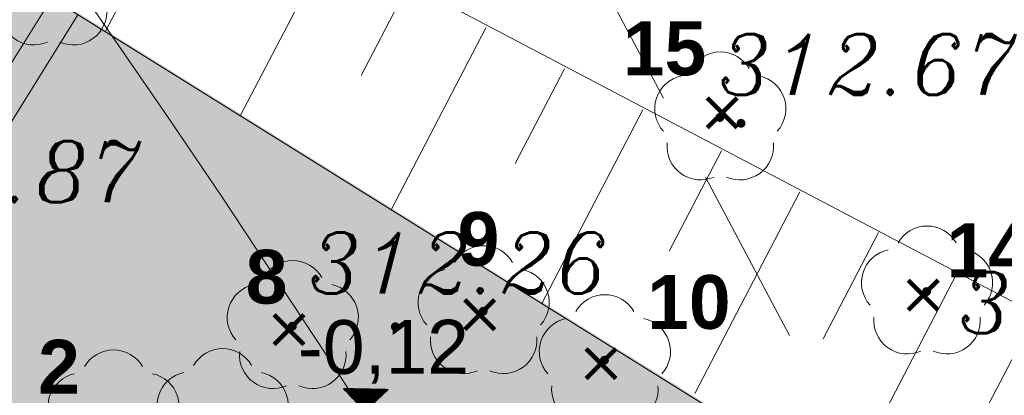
# Model space of a CAD drawing. Extents: x 4615668 to 9294084, y 5334101 to 10688993.
# Tile 22 of 37: x 4651238.38 to 4651249.37, y 5338766.63 to 5338770.82. Entities that reach past the tile are written whole.
import ezdxf

# ---------------------------------------------------------------- set-up
doc = ezdxf.new("R2010")
doc.units = 0
doc.header["$MEASUREMENT"] = 0
doc.linetypes.add('DASHED', pattern=[19.049999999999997, 12.7, -6.35])
doc.linetypes.add('l812_500', pattern=[3, 2, -1])
for name, color, linetype, lineweight in [('A_SZRAF', 253, 'Continuous', 5), ('A_widok', 8, 'Continuous', 0), ('pkt_wys', 7, 'Continuous', 13), ('warst_ciagla', 7, 'Continuous', 0), ('warst_przeryw', 7, 'l812_500', 0), ('Wymiar', 7, 'Continuous', 9), ('zielen', 7, 'Continuous', 13)]:
    doc.layers.add(name, color=color, linetype=linetype, lineweight=lineweight)
for name, color, linetype in [('hatcz', 253, 'Continuous'), ('OPIS', 7, 'Continuous'), ('sciany', 1, 'Continuous')]:
    doc.layers.add(name, color=color, linetype=linetype)
doc.styles.add('ARIAL_CE', font='arial.ttf', dxfattribs={"height": 15})
doc.styles.add('Style-ITALIC_1250', font='ITALIC_1250.shx')
doc.styles.add('tomek14', font='ISOCP.shx', dxfattribs={"height": 14})

# ---------------------------------------------------------------- blocks, each defined once
blk = doc.blocks.new('922_5')
at = {"layer": 'zielen', "linetype": 'Continuous', "lineweight": 13}
h = blk.add_hatch(color=96, dxfattribs=at)
edge = h.paths.add_edge_path()
edge.add_arc((-0.0004999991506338, 3.49246e-10), 0.05, 0, 360)
at = {"layer": 'zielen', "color": 96, "linetype": 'Continuous', "lineweight": 13}
for centre, radius, start, end in [((0.0045000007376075, 0.3570000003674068), 0.374593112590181, 30.12431666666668, 149.8756805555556), ((-0.3524999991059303, 0.0980000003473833), 0.3751972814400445, 101.9987666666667, 221.9758638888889), ((0.3615000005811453, 0.0980000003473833), 0.3752892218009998, 318.024136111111, 78.00123333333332), ((-0.2154999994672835, -0.3209999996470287), 0.3748306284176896, 174.3350361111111, 293.7606888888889), ((0.2245000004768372, -0.3209999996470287), 0.3747665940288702, 246.2393111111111, 5.664963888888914)]:
    blk.add_arc(centre, radius, start, end, dxfattribs=at)
blk = doc.blocks.new('801_5')
at = {"layer": 'pkt_wys', "linetype": 'Continuous', "lineweight": 13}
h = blk.add_hatch(color=7, dxfattribs=at)
edge = h.paths.add_edge_path()
edge.add_arc((-4.656613e-10, -2.328306e-10), 0.05, 0, 360)
blk = doc.blocks.new('G$C3390F2A0')
at = {"layer": 'warst_ciagla', "color": 21, "linetype": 'Continuous', "lineweight": 0, "flags": 128}
blk.add_lwpolyline([(124.4462416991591, 126.9368357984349), (120.4355936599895, 132.9161888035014), (119.0713166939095, 134.9839213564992), (117.9156629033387, 136.7823461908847), (116.3964983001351, 139.1941374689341), (115.6320998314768, 140.3969764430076), (114.4799632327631, 142.2051329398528), (112.9447416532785, 144.6167924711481), (112.169742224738, 145.817719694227), (110.9882568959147, 147.6064340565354), (110.3858015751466, 148.4929586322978), (109.1106704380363, 150.3484959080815)], dxfattribs=at)
at = {"layer": 'warst_przeryw', "color": 21, "linetype": 'l812_500', "lineweight": 0, "flags": 128}
blk.add_lwpolyline([(114.9845414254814, 150.4642396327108), (117.6943971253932, 145.3653473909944), (120.3647878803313, 140.6714101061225), (121.8184950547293, 138.420533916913), (124.8734276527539, 134.0195819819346), (128.6343756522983, 128.8408964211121), (129.7606833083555, 127.4135765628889), (132.1511608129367, 124.6749312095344), (133.5454109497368, 123.3276236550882), (135.4882919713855, 121.6147968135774), (136.3847422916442, 120.6867890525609), (139.8218994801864, 116.1967322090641), (142.283472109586, 113.4078717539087)], dxfattribs=at)
at = {"layer": 'pkt_wys', "color": 7, "linetype": 'Continuous', "lineweight": 13}
for p in [(116.7888223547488, 148.4180143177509), (112.9288223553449, 146.1480143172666)]:
    blk.add_blockref('801_5', p, dxfattribs=at)
at = {"layer": 'zielen', "color": 96, "linetype": 'Continuous', "lineweight": 13}
for p in [(109.1088223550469, 149.9880143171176), (109.7788223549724, 145.1580143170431)]:
    blk.add_blockref('922_5', p, dxfattribs=at)
at = {"layer": 'pkt_wys', "color": 7, "linetype": 'Continuous', "lineweight": 13, "style": 'Style-ITALIC_1250'}
for s, p in [('312.67', (116.5298456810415, 148.7342555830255)), ('311.87', (106.7527649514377, 147.5374713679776)), ('312.26', (111.9522017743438, 146.5189790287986)), ('313.10', (119.2109097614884, 146.0754779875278))]:
    blk.add_text(s, height=0.68, dxfattribs=at).set_placement(p)
blk = doc.blocks.new('G$C21B962D8')
at = {"layer": 'A_widok', "color": 251}
for p, q in [((16.9602389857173, 31.24516681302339), (16.00885544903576, 29.4209753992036)), ((18.50606270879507, 30.37985134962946), (17.5166819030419, 28.48280362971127)), ((19.3823437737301, 29.92283824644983), (18.86589491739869, 28.93259453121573)), ((20.25862483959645, 29.46582514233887), (19.19977651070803, 27.43557976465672)), ((21.13490590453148, 29.00881203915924), (20.58478591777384, 27.95400699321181)), ((22.01118697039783, 28.5517989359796), (20.88287111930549, 26.38835589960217)), ((22.88746803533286, 28.09478583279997), (22.30367691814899, 26.97541945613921)), ((23.76374910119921, 27.63777272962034), (22.59010995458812, 25.38742639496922)), ((24.64003016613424, 27.1807596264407), (24.02256791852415, 25.99683191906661)), ((25.51631123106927, 26.72374652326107), (24.24771560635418, 24.29132977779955)), ((26.39259229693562, 26.26673342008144), (25.7414589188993, 25.01824438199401))]:
    blk.add_line(p, q, dxfattribs=at)
at = {"layer": 'A_widok', "color": 251, "lineweight": 0, "ltscale": 40}
for p, q in [((15.40737309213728, 29.79521857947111), (14.61493935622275, 28.52162179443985)), ((15.7045456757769, 29.61031737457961), (14.91211193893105, 28.3367205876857))]:
    blk.add_line(p, q, dxfattribs=at)
at = {"layer": 'A_widok', "color": 251}
for points in [[(6.304546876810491, 14.70665494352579), (12.151860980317, 27.19840851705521), (12.151860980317, 27.19840851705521), (15.2187580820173, 32.15341374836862), (29.62001545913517, 24.58351243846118), (29.62001545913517, 24.58351243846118), (33.74070371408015, 18.82156380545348), (18.50290712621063, 0)], [(15.49064902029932, 29.74340417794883), (15.49064903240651, 29.74340419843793), (25.31401291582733, 23.63129315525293), (24.51016007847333, 22.36344150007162), (29.79304966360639, 19.11413362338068), (18.09616283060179, 0.2907904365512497)]]:
    blk.add_lwpolyline(points, dxfattribs=at)
blk = doc.blocks.new('G$C8E15AEAE')
at = {"layer": 'sciany', "lineweight": 0, "ltscale": 40, "const_width": 0.1}
for points in [[(0.0353553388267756, 0.0353553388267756), (0.7021742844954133, 0.7021742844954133)], [(0.0353553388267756, 0.7021742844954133), (0.7021742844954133, 0.0353553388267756)]]:
    blk.add_lwpolyline(points, dxfattribs=at)

msp = doc.modelspace()

# ---------------------------------------------------------------- hatches: boundary and pattern name
at = {"layer": 'A_SZRAF', "lineweight": 0, "transparency": 33554687}
h = msp.add_hatch(dxfattribs=at)
h.set_pattern_fill('HONEY', color=256, angle=360)
h.set_pattern_definition([(360, (-68558.77792984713, 28680.40002501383), (0.1875, 0.1082531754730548), [0.125, -0.25]), (120, (-68558.77792984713, 28680.40002501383), (-0.1874999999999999, 0.1082531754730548), [0.125, -0.2500000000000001]), (59.99999999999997, (-68558.77792984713, 28680.40002501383), (1.530287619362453e-16, 0.2165063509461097), [-0.2500000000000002, 0.1250000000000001])])
h.paths.add_polyline_path([(4651237.542443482, 5338771.8195471), (4651236.750009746, 5338770.545950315), (4651238.235872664, 5338769.621444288), (4651229.312789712, 5338755.489369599), (4651224.483133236, 5338757.422457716), (4651223.323760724, 5338754.525863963), (4651227.2955118, 5338752.9361557), (4651228.027234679, 5338749.8265277), (4651241.395737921, 5338741.552499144), (4651253.106632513, 5338760.366980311), (4651247.847906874, 5338763.639316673), (4651248.637950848, 5338764.91630168), (4651237.542442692, 5338771.81954583)], is_closed=False)
h.paths.add_polyline_path([(4651237.639731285, 5338762.97111362), (4651238.064270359, 5338762.706979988), (4651237.536003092, 5338761.857901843), (4651238.894528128, 5338761.01267422), (4651242.275438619, 5338766.446774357), (4651252.338320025, 5338760.185995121), (4651243.093642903, 5338745.327127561), (4651233.030761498, 5338751.587906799), (4651236.415664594, 5338757.028424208), (4651235.053146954, 5338757.867234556), (4651234.52487969, 5338757.01815641), (4651234.100340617, 5338757.282290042)], flags=16)
at = {"layer": 'hatcz', "lineweight": 0, "transparency": 33554687}
h = msp.add_hatch(dxfattribs=at)
h.set_pattern_fill('AR-CONC', color=256, scale=0.1)
h.set_pattern_definition([(49.99999999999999, (-17089.94509888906, 1897.264380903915), (0.7172601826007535, -0.0627521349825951), [0.075, -0.8250000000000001]), (355, (-17089.94509888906, 1897.264380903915), (-0.138751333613, 0.7521921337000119), [0.06, -0.66]), (100.45144446, (-17089.88532720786, 1897.259151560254), (0.578508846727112, 0.6894399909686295), [0.06374019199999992, -0.7011421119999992]), (46.1842, (-17089.94509888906, 1897.464380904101), (1.067241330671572, -0.1655192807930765), [0.1125, -1.2375]), (96.63563549, (-17089.85616214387, 1897.450587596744), (0.9346619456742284, 0.9741186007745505), [0.095610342, -1.05171376]), (351.1841639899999, (-17089.94509888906, 1897.464380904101), (0.9346619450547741, 0.9741186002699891), [0.09, -0.9900000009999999]), (21, (-17089.84509888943, 1897.414380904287), (0.5969070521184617, -0.4026188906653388), [0.075, -0.8250000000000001]), (325.9999999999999, (-17089.84509888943, 1897.414380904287), (0.2433153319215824, 0.7251500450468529), [0.06, -0.66]), (71.45144474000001, (-17089.795356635, 1897.380829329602), (0.840222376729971, 0.322531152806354), [0.06374018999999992, -0.7011421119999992]), (37.50000000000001, (-17089.94509888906, 1897.264380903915), (0.0121598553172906, 0.3328938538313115), [0, -0.652, 0, -0.67, 0, -0.6625000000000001]), (7.499999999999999, (-17089.94509888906, 1897.264380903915), (0.2630695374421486, 0.3944117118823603), [0, -0.382, 0, -0.637, 0, -0.2525]), (327.5, (-17090.16809888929, 1897.264380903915), (0.533822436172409, -0.0225548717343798), [0, -0.25, 0, -0.78, 0, -1.035]), (317.5, (-17090.26809888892, 1897.264380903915), (0.5831861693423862, 0.1001049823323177), [0, -0.325, 0, -0.518, 0, -0.735])])
edge = h.paths.add_edge_path()
edge.add_line((4651233.816256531, 5338764.921998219), (4651229.050864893, 5338766.31499096))
edge.add_line((4651229.050864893, 5338766.31499096), (4651232.332864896, 5338773.11999096))
edge.add_line((4651232.332864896, 5338773.11999096), (4651234.488864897, 5338776.219990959))
edge.add_line((4651234.488864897, 5338776.219990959), (4651237.157864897, 5338778.491990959))
edge.add_line((4651237.157864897, 5338778.491990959), (4651238.781679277, 5338779.106118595))
edge.add_line((4651238.781679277, 5338779.106118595), (4651241.473955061, 5338777.281087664))
edge.add_line((4651241.473955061, 5338777.281087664), (4651237.540217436, 5338771.79859809))
edge.add_line((4651237.540217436, 5338771.79859809), (4651235.20206971, 5338768.347117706))
edge.add_line((4651235.20206971, 5338768.347117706), (4651233.148068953, 5338765.196036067))
edge.add_line((4651233.148068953, 5338765.196036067), (4651229.050864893, 5338766.31499096))
at = {"layer": 'OPIS'}
h = msp.add_hatch(dxfattribs=at)
h.set_pattern_fill('ANSI31', color=256, scale=0.02, angle=88.81805805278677)
h.set_pattern_definition([(133.8180580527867, (15135738.13101122, -4186510.916940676), (-0.001803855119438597, -0.00173092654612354), [])])
h.paths.add_polyline_path([(4651241.989136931, 5338766.705834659), (4651242.487950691, 5338766.695543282), (4651242.23225407, 5338766.45130832)])

# ---------------------------------------------------------------- linework, layer by layer
msp.add_lwpolyline([(4651241.989136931, 5338766.705834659), (4651242.487950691, 5338766.695543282), (4651242.23225407, 5338766.45130832), (4651241.989136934, 5338766.705834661)], dxfattribs=at)

# ---------------------------------------------------------------- block references
at = {"lineweight": 0, "ltscale": 40}
msp.add_blockref('G$C21B962D8', (4651223.321534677, 5338741.26377469), dxfattribs=at)
at = {"lineweight": 0, "ltscale": 40, "xscale": 0.5, "yscale": 0.5, "zscale": 0.5}
for p in [(4651246.034118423, 5338769.597054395), (4651248.277658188, 5338767.563817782), (4651243.327437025, 5338767.344504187), (4651241.196962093, 5338767.177408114), (4651244.680706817, 5338766.797533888)]:
    msp.add_blockref('G$C8E15AEAE', p, dxfattribs=at)
at = {"layer": 'Wymiar', "color": 242, "linetype": 'DASHED', "lineweight": 30, "ltscale": 0.01}
msp.add_blockref('G$C3390F2A0', (4651129.640042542, 5338621.24672303), dxfattribs=at)
at = {"layer": 'zielen', "color": 96, "linetype": 'Continuous', "lineweight": 13}
for p in [(4651246.192633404, 5338769.729299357), (4651248.500647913, 5338767.786807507), (4651243.55042675, 5338767.567493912), (4651241.419951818, 5338767.400397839), (4651244.903696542, 5338767.020523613), (4651240.636688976, 5338766.41870841)]:
    msp.add_blockref('922_5', p, dxfattribs=at)

# ---------------------------------------------------------------- texts
at = {"color": 0, "ltscale": 2.5, "char_height": 0.6, "width": 3.86948308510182, "attachment_point": 1, "style": 'tomek14'}
for s, insert in [('{\\fArial|b1|i0|c238|p34;\\C94;15}', (4651245.108321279, 5338770.800757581)), ('{\\fArial|b1|i0|c238|p34;\\C94;9}', (4651243.265193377, 5338768.674864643)), ('{\\fArial|b1|i0|c238|p34;\\C94;14}', (4651248.723136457, 5338768.547218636)), ('{\\fArial|b1|i0|c238|p34;\\C94;8}', (4651240.89800326, 5338768.252732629)), ('{\\fArial|b1|i0|c238|p34;\\C94;10}', (4651245.380012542, 5338767.970601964)), ('{\\fArial|b1|i0|c238|p34;\\C94;2}', (4651238.580978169, 5338767.248794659))]:
    msp.add_mtext(s, dxfattribs=dict(at, insert=insert))
at = {"layer": 'OPIS', "insert": (4651241.635685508, 5338767.111636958), "char_height": 0.6, "width": 35.55034750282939, "attachment_point": 5, "rotation": 0.1544483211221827, "style": 'ARIAL_CE'}
msp.add_mtext('\\pxi-4,l6.666675,t6.666675;-0,12', dxfattribs=at)

doc.saveas('drawing.dxf')
